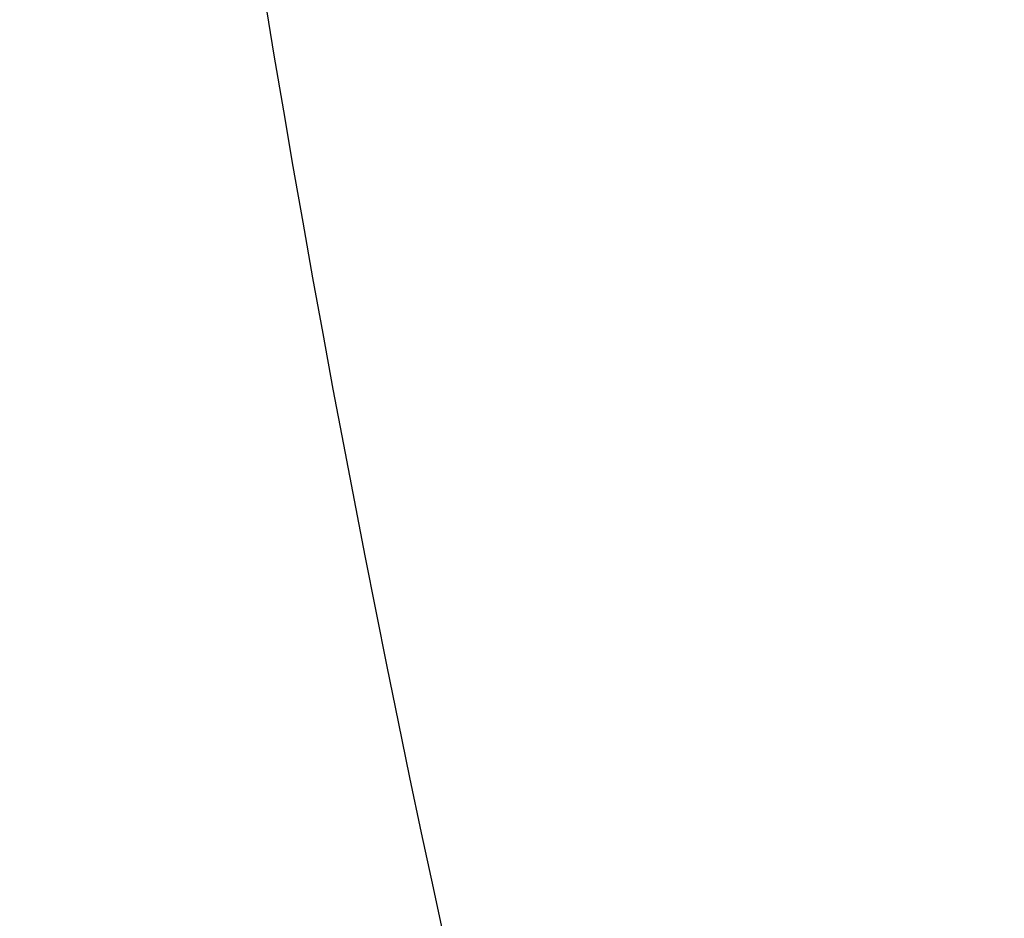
# Model space of a CAD drawing. Header units: millimetres. Extents: x -243.9 to -229.5, y -3.7 to 10.8.
# Tile 218 of 256: x -239.541 to -239.386, y 3.136 to 3.277. Entities that reach past the tile are written whole.
import ezdxf

# ---------------------------------------------------------------- set-up
doc = ezdxf.new("R2010")
doc.units = ezdxf.units.MM
doc.header["$MEASUREMENT"] = 0
doc.layers.add('Default', color=7, linetype='Continuous', true_color=0x000000)

msp = doc.modelspace()

# ---------------------------------------------------------------- linework, layer by layer
at = {"layer": 'Default'}
msp.add_open_spline([(-233.74053, 3.75, 127.80459), (-233.74032, 4.12956, 127.80459), (-233.8915, 4.88875, 127.80459), (-234.54504, 5.86697, 127.80459), (-235.36143, 6.40331, 127.80459), (-236.09399, 6.6153, 127.80459), (-236.83793, 6.68633, 127.80459), (-237.77926, 6.49911, 127.80459), (-238.5901, 5.95724, 127.80459), (-239.08118, 5.35311, 127.80459), (-239.34876, 4.83856, 127.80459), (-239.50594, 4.29657, 127.80459), (-239.5768, 3.55258, 127.80459), (-239.38968, 2.61129, 127.80459), (-238.84775, 1.80043, 127.80459), (-238.24365, 1.30935, 127.80459), (-237.72908, 1.04176, 127.80459), (-237.18711, 0.8846, 127.80459), (-236.44311, 0.81373, 127.80459), (-235.50182, 1.00085, 127.80459), (-234.69096, 1.54278, 127.80459), (-234.19988, 2.14688, 127.80459), (-233.9323, 2.66144, 127.80459), (-233.77504, 3.20347, 127.80459), (-233.74049, 3.56778, 127.80459), (-233.74053, 3.75, 127.80459)], degree=3, knots=[0, 0, 0, 0, 1.138799, 2.277597, 3.462038, 4.008616, 4.555194, 5.693993, 6.832791, 7.425012, 8.017233, 8.563811, 9.110389, 10.249187, 11.387986, 11.980206, 12.572427, 13.119005, 13.665583, 14.804381, 15.94318, 16.535401, 17.127621, 17.674199, 18.220777, 18.220777, 18.220777, 18.220777], dxfattribs=at)

doc.saveas('drawing.dxf')
